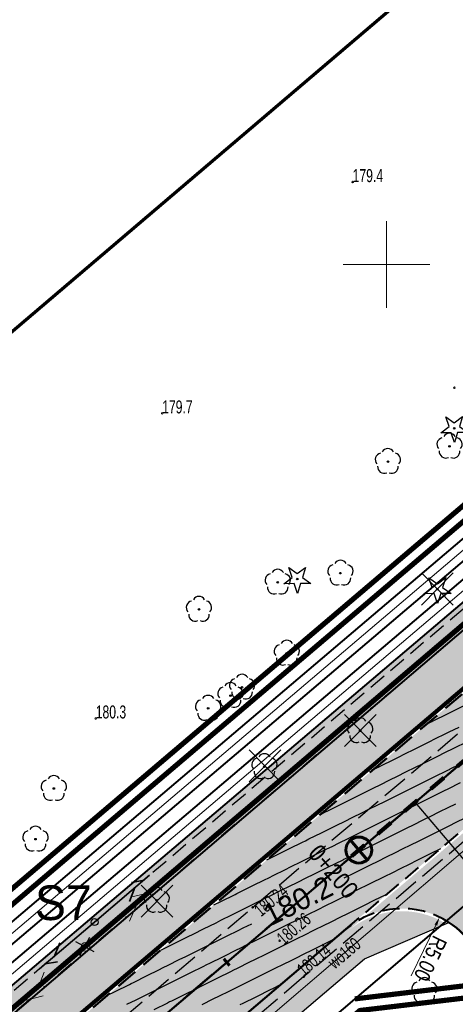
# Model space of a CAD drawing. Header units: metres. Extents: x 7429064 to 7431133, y 5709479 to 5714472.
# Tile 34 of 176: x 7429379 to 7429404, y 5709757 to 5709814. Entities that reach past the tile are written whole.
import ezdxf
from ezdxf.enums import TextEntityAlignment as Align

# ---------------------------------------------------------------- set-up
doc = ezdxf.new("R2010")
doc.units = ezdxf.units.M
for name, pattern in [('1', [0]), ('12', [3, 1, -1, 0, -1]), ('2_KTCR01', [1.5, 1, -0.5]), ('2_KTJZ01', [2, 1.5, -0.5]), ('3_KTJZ01', [2, 1.5, -0.5]), ('4_SUPW_01', [0]), ('7_1', [0]), ('7_SUPW_01', [0]), ('8_SUPT_01', [0]), ('CENTER2', [1.125, 0.75, -0.125, 0.125, -0.125]), ('DASHED', [19.05, 12.7, -6.35]), ('HIDDEN', [0.375, 0.25, -0.125])]:
    doc.linetypes.add(name, pattern=pattern)
for name, color, linetype, lineweight in [('#proj słupy', 1, 'Continuous', 30), ('#proj. światłowód', 1, '2_KTCR01', 18), ('__AMprojkantech', 20, 'DASHED', 35), ('_D_7_PAS DROGOWY-LINIA ROZGR TEREN INW', 222, 'HIDDEN', 50), ('_D_7_PAS DROGOWY_PODZIAL', 1, 'Continuous', 50), ('_D_7_TEREN NIEZBEDNY DLA OB_BUD', 252, 'HIDDEN', 50), ('_D_8_Wymiary', 7, 'Continuous', 20), ('_skarpy', 84, 'Continuous', 40), ('_wycinka_ZUDP', 1, 'Continuous', 30), ('D_1_KOCIE OCZKA', 7, 'Continuous', 50), ('D_1_LINIA_KRAWĘŻNIK_BET_20_30 WYN 0-2 CM', 5, 'HIDDEN', 40), ('D_1_LINIA_KRAWĘŻNIK_BET_20_30 WYN 12 CM - III', 7, 'Continuous', 50), ('gaPoziome', 7, 'Continuous', 30), ('GMINA_L_0', 252, '12', 35), ('KRAWĘŻNIK BETONOWY 12_25 WYN 0 CM', 250, 'DASHED', 50), ('KRZYZE_L_0', 252, '1', 18), ('KTJZ_L_0', 252, '2_KTJZ01', 30), ('OBOP_T_1', 82, 'Continuous', 30), ('RTPW_T_0_a', 252, 'Continuous', 15), ('RTPW_T_1', 252, 'Continuous', 15), ('skarpa', 82, 'ŚLADY', 20), ('SUPT_L_0_a', 252, '8_SUPT_01', 18), ('SUPW_E_T_0', 252, 'Continuous', 15), ('SUPW_L_0', 252, '4_SUPW_01', 18), ('SUSM_T_3_a', 252, 'Continuous', 18), ('zakres', 252, 'Continuous', 70)]:
    doc.layers.add(name, color=color, linetype=linetype, lineweight=lineweight)
for name, color, linetype in [('_1_Mapa', 7, 'Continuous'), ('_1_X-REFY', 7, 'Continuous'), ('C-DROGI-SYTUACJA-ETYKIETY', 7, 'Continuous'), ('C-TEREN', 7, 'Continuous'), ('C-TEREN-ETYKIETY', 7, 'Continuous'), ('D_1_LINIA_OPIS_ZJAZDY', 7, 'Continuous'), ('zzz.gaHSDomyslna', 7, 'Continuous')]:
    doc.layers.add(name, color=color, linetype=linetype)
doc.layers.add('_Brudnopis', color=22, linetype='Continuous', lineweight=50, plot=False)
doc.layers.add('D_1_LINIA_OBRZEŻE_BET_6x30cm - III', color=24, linetype='Continuous', lineweight=30, transparency=0.3)
doc.layers.add('D_2_HECZ_ZJAZDY - KOSTKA BET', color=214, linetype='Continuous', lineweight=13, transparency=0.3)
for name, color, linetype, lineweight, true_color, transparency in [('D_2_HECZ_CHODNIK_KOSTKA', 7, 'Continuous', 0, 0xf7f588, 0.35), ('D_2_HECZ_JEZDNIA KR3- NOWA KONSTRUKCJA', 7, 'Continuous', 13, 0x99e6ff, 0.3), ('D_2_HECZ_JEZDNIA KR3- NOWA KONSTRUKCJA G4', 7, 'Continuous', 13, 0xbdbdbd, 0.3)]:
    doc.layers.add(name, color=color, linetype=linetype, lineweight=lineweight, true_color=true_color, transparency=transparency)
for name, color, linetype, lineweight, true_color in [('DZIALKA_L_0', 7, '1', 40, 0x008000), ('HECZ DROGI ROWEROWE', 7, 'Continuous', 13, 0xff8a8a), ('OBOP_T_0_a', 7, 'Continuous', 30, 0x008000), ('OBOP_T_1_a', 7, 'Continuous', 30, 0x008000)]:
    doc.layers.add(name, color=color, linetype=linetype, lineweight=lineweight, true_color=true_color)
doc.styles.add('Styl Arial', font='arial.ttf', dxfattribs={"width": 0.8, "height": 0.9})
doc.styles.add('wym500', font='arial.ttf', dxfattribs={"width": 0.9, "height": 0.9})
doc.linetypes.add('ŚLADY', pattern='A,3.81,[130,ltypeshp.shx,S=6.35,R=0,X=0,Y=0],3.81', length=7.62)
doc.dimstyles.new('1_500', dxfattribs={"dimtxt": 0.9, "dimasz": 1, "dimexe": 0.18, "dimexo": 0, "dimgap": 0.2, "dimtad": 4, "dimzin": 0, "dimdsep": 46, "dimtxsty": 'Styl Arial', "dimcen": 0.25, "dimclrd": 256, "dimclre": 256, "dimclrt": 256, "dimazin": 0, "dimtfac": 1, "dimtix": 1, "dimtmove": 1, "dimatfit": 3, "dimfxl": 0.18, "dimtolj": 1, "dimtzin": 0, "dimlwd": -1, "dimlwe": -1, "dimarcsym": 0})

# ---------------------------------------------------------------- blocks, each defined once
blk = doc.blocks.new('*D26')
at = {"layer": '_D_8_Wymiary', "transparency": 16777216}
blk.add_line((7429401.433, 5709758.964), (7429402.849, 5709761.897), dxfattribs=at)
blk.add_solid([(7429402.774, 5709761.933), (7429402.924, 5709761.861), (7429403.067, 5709762.347)], dxfattribs=at)
at = {"layer": 'Defpoints', "color": 0, "transparency": 16777216}
for p in [(7429403.067, 5709762.347), (7429400.893, 5709757.845)]:
    blk.add_point(p, dxfattribs=at)
at = {"layer": '_D_8_Wymiary', "transparency": 16777216, "insert": (7429402.536, 5709759.962), "char_height": 0.9, "attachment_point": 5, "rotation": 244.2246, "style": 'Styl Arial'}
blk.add_mtext('\\A1;R5.00', dxfattribs=at)
blk = doc.blocks.new('A$C59100B2D')
at = {"layer": '_wycinka_ZUDP'}
for points in [[(0.701, -0.713), (-0.701, 0.713)], [(-0.7, -0.713), (0.701, 0.713)]]:
    blk.add_lwpolyline(points, dxfattribs=at)
blk = doc.blocks.new('3_OBOP02_01')
at = {"linetype": 'Continuous'}
blk.add_circle((0, 0), 0.045, dxfattribs=at)
for centre, start, end in [((0, 0.375), 30.1401, 149.8599), ((-0.357, 0.116), 102.1445, 221.86), ((0.357, 0.116), 318.14, 77.8555), ((-0.22, -0.303), 174.1482, 293.8542), ((0.22, -0.303), 246.1458, 5.8518)]:
    blk.add_arc(centre, 0.375, start, end, dxfattribs=at)
blk = doc.blocks.new('3_RTPW02')
at = {"linetype": 'Continuous'}
blk.add_circle((0, 0), 0.045, dxfattribs=at)
blk = doc.blocks.new('4_OBOP02_01')
at = {"linetype": 'Continuous'}
blk.add_circle((0, 0), 0.045, dxfattribs=at)
for centre, start, end in [((0, 0.375), 30.1401, 149.8599), ((-0.357, 0.116), 102.1445, 221.86), ((0.357, 0.116), 318.14, 77.8555), ((-0.22, -0.303), 174.1482, 293.8542), ((0.22, -0.303), 246.1458, 5.8518)]:
    blk.add_arc(centre, 0.375, start, end, dxfattribs=at)
blk = doc.blocks.new('4_OBOP01_01')
at = {"linetype": 'Continuous'}
for p, q in [((-0.3012, 0.09375), (-0.4937, 0.6621)), ((-0.4937, 0.6621), (-0.0039, 0.31545)), ((-0.0039, 0.31545), (0.4771, 0.67415)), ((0.4771, 0.67415), (0.2988, 0.1012)), ((-0.78225, -0.26495), (-0.3012, 0.09375)), ((0.2988, 0.1012), (0.7886, -0.24545)), ((-0.18225, -0.2575), (-0.78225, -0.26495)), ((0.01025, -0.82585), (-0.18225, -0.2575)), ((0.1886, -0.2529), (0.01025, -0.82585)), ((0.7886, -0.24545), (0.1886, -0.2529))]:
    blk.add_line(p, q, dxfattribs=at)
blk.add_circle((0, 0), 0.045, dxfattribs=at)
blk = doc.blocks.new('4_RTPW01')
at = {"linetype": 'Continuous'}
blk.add_circle((0, 0), 0.045, dxfattribs=at)
blk = doc.blocks.new('8_SUSM04_01')
at = {"linetype": 'Continuous'}
blk.add_circle((0, 0), 0.25, dxfattribs=at)
blk = doc.blocks.new('X-ref_MDCP_Szara')
at = {"layer": 'DZIALKA_L_0', "linetype": '1'}
for p, q in [((7429435.86, 5709805.65), (7429307.84, 5709696.73)), ((7429408.88, 5709766.76), (7429315.02, 5709686.81))]:
    blk.add_line(p, q, dxfattribs=at)
at = {"layer": 'GMINA_L_0', "linetype": '12'}
blk.add_line((7429307.84, 5709696.73), (7429435.86, 5709805.65), dxfattribs=at)
at = {"layer": 'KRZYZE_L_0', "linetype": '1'}
for p, q in [((7429400, 5709797.5), (7429400, 5709802.5)), ((7429397.5, 5709800), (7429402.5, 5709800))]:
    blk.add_line(p, q, dxfattribs=at)
at = {"layer": 'KTJZ_L_0', "linetype": '3_KTJZ01'}
for p, q in [((7429392.27, 5709762.91), (7429414.99, 5709782.12)), ((7429418.51, 5709778.57), (7429395.23, 5709758.92)), ((7429369.53, 5709743.52), (7429392.27, 5709762.91)), ((7429395.23, 5709758.92), (7429372.8, 5709739.82))]:
    blk.add_line(p, q, dxfattribs=at)
at = {"layer": 'SUPT_L_0_a', "linetype": '8_SUPT_01'}
for p, q in [((7429382.802, 5709760.8), (7429386.64, 5709764.004)), ((7429385.284, 5709763.523), (7429386.372, 5709763.78)), ((7429385.157, 5709762.114), (7429385.604, 5709763.139)), ((7429378.89, 5709757.328), (7429382.433, 5709760.482)), ((7429379.847, 5709758.179), (7429380.223, 5709759.184)), ((7429379.138, 5709757.548), (7429380.179, 5709757.806))]:
    blk.add_line(p, q, dxfattribs=at)
at = {"layer": 'SUPW_L_0', "linetype": '7_SUPW_01'}
blk.add_line((7429369.46, 5709736.3), (7429593.18, 5709927.23), dxfattribs=at)
at = {"layer": 'SUPW_L_0', "linetype": '7_1'}
blk.add_line((7429369.46, 5709736.3), (7429593.18, 5709927.23), dxfattribs=at)
at = {"layer": 'zakres', "linetype": 'Continuous', "lineweight": 70, "flags": 128}
blk.add_lwpolyline([(7429292.233, 5709722.862), (7429640.798, 5710019.397)], dxfattribs=at)
at = {"layer": 'OBOP_T_0_a'}
for p in [(7429403.91, 5709790.55), (7429394.85, 5709781.85), (7429402.94, 5709781.27)]:
    blk.add_blockref('4_OBOP01_01', p, dxfattribs=at)
at = {"layer": 'OBOP_T_1'}
for p in [(7429398.48, 5709773.1), (7429386.73, 5709763.32), (7429402.186, 5709758.112)]:
    blk.add_blockref('3_OBOP02_01', p, dxfattribs=at)
at = {"layer": 'OBOP_T_1_a'}
for p in [(7429403.64, 5709789.51), (7429400.08, 5709788.63), (7429397.34, 5709782.19), (7429393.72, 5709781.67), (7429389.17, 5709780.1), (7429394.24, 5709777.57), (7429391.66, 5709775.61), (7429390.99, 5709775.13), (7429389.7, 5709774.39), (7429392.95, 5709771.03), (7429380.79, 5709769.77), (7429379.73, 5709766.85)]:
    blk.add_blockref('4_OBOP02_01', p, dxfattribs=at)
at = {"layer": 'RTPW_T_0_a'}
for p in [(7429398.045, 5709804.75), (7429403.92, 5709792.89), (7429387.046, 5709791.407), (7429383.21, 5709773.81)]:
    blk.add_blockref('4_RTPW01', p, dxfattribs=at)
at = {"layer": 'RTPW_T_1'}
for p in [(7429392.27, 5709762.91), (7429393.83, 5709760.99), (7429395.23, 5709758.92)]:
    blk.add_blockref('3_RTPW02', p, dxfattribs=at)
at = {"layer": 'SUSM_T_3_a'}
blk.add_blockref('8_SUSM04_01', (7429382.61, 5709760.64), dxfattribs=at)
at = {"layer": 'RTPW_T_0_a', "width": 0.7}
for s, p in [('179.4', (7429398.045, 5709804.75)), ('179.7', (7429387.046, 5709791.407)), ('180.3', (7429383.21, 5709773.81))]:
    blk.add_text(s, height=0.75, dxfattribs=at).set_placement(p)
at = {"layer": 'RTPW_T_1', "width": 0.7}
blk.add_text('180.24', height=0.75, rotation=40.2149, dxfattribs=at).set_placement((7429392.27, 5709762.91), align=Align.TOP_LEFT)
blk.add_text('180.26', height=0.75, rotation=40.4992, dxfattribs=at).set_placement((7429393.83, 5709760.99), align=Align.MIDDLE_LEFT)
blk.add_text('180.14', height=0.75, rotation=40.1668, dxfattribs=at).set_placement((7429395.23, 5709758.92))
at = {"layer": 'SUPW_E_T_0', "width": 0.7}
blk.add_text('wo160', height=0.75, rotation=40.4785, dxfattribs=at).set_placement((7429397.555, 5709760.277), align=Align.MIDDLE)
blk = doc.blocks.new('#LEWO')
at = {"layer": '__AMprojkantech', "linetype": '1'}
for p, q in [((-0.005, 0.005), (-4.177, 0.018)), ((-3.116, -0.339), (-3.744, 0.033)), ((-2.31, 0.414), (-3.074, 0.002))]:
    blk.add_line(p, q, dxfattribs=at)
blk = doc.blocks.new('#PRAWO')
at = {"layer": '__AMprojkantech', "linetype": '1'}
for p, q in [((0.045, 1.201, 0.002), (4.216, 1.206, 0.002)), ((2.351, 0.802, 0.002), (3.113, 1.217, 0.002)), ((3.153, 1.559, 0.002), (3.783, 1.189, 0.002))]:
    blk.add_line(p, q, dxfattribs=at)
blk = doc.blocks.new('X-ref_Oświetlenie i teletechnika')
at = {"layer": '#proj słupy', "lineweight": 30}
for p, q in [((7429382.046, 5709760.946), (7429383.106, 5709760.374)), ((7429382.29, 5709760.13), (7429382.862, 5709761.19))]:
    blk.add_line(p, q, dxfattribs=at)
at = {"layer": '#proj słupy', "linetype": '1', "lineweight": 30}
blk.add_circle((7429383.144, 5709762.063), 0.2, dxfattribs=at)
at = {"layer": '#proj. światłowód', "lineweight": 30, "flags": 128}
blk.add_lwpolyline([(7429617.95, 5709967.85), (7429611.163, 5709956.371), (7429573.165, 5709923.859), (7429535.247, 5709891.397), (7429497.339, 5709858.957), (7429459.29, 5709826.673), (7429421.225, 5709794.375), (7429383.144, 5709762.063), (7429345.12, 5709729.801), (7429305.765, 5709699.935), (7429266.407, 5709683.285), (7429226.48, 5709664.88)], dxfattribs=at)
at = {"layer": '#proj słupy', "lineweight": 30}
for name, p, rotation in [('#PRAWO', (7429383.887, 5709761.119, -0.002), 40.3519145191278), ('#LEWO', (7429383.151, 5709762.063), 40.55062454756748)]:
    blk.add_blockref(name, p, dxfattribs=dict(at, rotation=rotation))
at = {"layer": '#proj słupy', "color": 0, "linetype": 'Continuous', "lineweight": 40, "insert": (7429379.704, 5709764.182), "char_height": 2, "attachment_point": 1}
blk.add_mtext_dynamic_manual_height_columns('S7', width=2.28781, gutter_width=1, heights=[0], dxfattribs=at)
blk = doc.blocks.new('gaHSPos')
at = {"color": 0, "linetype": 'Continuous', "lineweight": 0}
blk.add_point((0, 0), dxfattribs=at)
blk = doc.blocks.new('*U219')
at = {"layer": 'zzz.gaHSDomyslna', "color": 140}
for points in [[(6.1, 5.176, 0.24, 0.24, 0), (6.863, 5.823, 0.24, 0.24, 0)], [(4.575, 3.882, 0.24, 0.24, 0), (5.338, 4.529, 0.24, 0.24, 0)], [(3.05, 2.588, 0.24, 0.24, 0), (3.813, 3.235, 0.24, 0.24, 0)], [(1.525, 1.294, 0.24, 0.24, 0), (2.288, 1.941, 0.24, 0.24, 0)], [(0, 0, 0.24, 0.24, 0), (0.763, 0.647, 0.24, 0.24, 0)]]:
    blk.add_lwpolyline(points, format="xyseb", dxfattribs=at)
at = {"color": 140}
for p in [(7.37, 6.253), (0, 0)]:
    blk.add_blockref('gaHSPos', p, dxfattribs=at)
blk = doc.blocks.new('*U221')
at = {"layer": 'zzz.gaHSDomyslna', "color": 140}
for points in [[(64.235, 54.122, 0.12, 0.12, 0), (65.76, 55.416, 0.12, 0.12, 0)], [(59.66, 50.24, 0.12, 0.12, 0), (61.185, 51.534, 0.12, 0.12, 0)]]:
    blk.add_lwpolyline(points, format="xyseb", dxfattribs=at)
at = {"color": 140}
blk.add_blockref('gaHSPos', (69.203, 58.337), dxfattribs=at)
blk = doc.blocks.new('*U212')
at = {"layer": 'zzz.gaHSDomyslna', "color": 140}
blk.add_lwpolyline([(0, 0, 0.24, 0.24, 0.067069), (48.758, 31.23, 0.24, 0.24, 0), (144.584, 112.538, 0.24, 0.24, 0)], format="xyseb", dxfattribs=at)
blk = doc.blocks.new('spearator')
at = {"layer": 'D_1_KOCIE OCZKA'}
h = blk.add_hatch(color=12, dxfattribs=at)
h.dxf.hatch_style = 1
edge = h.paths.add_edge_path()
edge.add_line((7429810.877, 5710121.625), (7429811.641, 5710122.271))
edge.add_arc((7429811.592, 5710122.328), 0.075, 310.2315, 490.2315)
edge.add_line((7429811.544, 5710122.386), (7429810.781, 5710121.74))
edge.add_arc((7429810.829, 5710121.683), 0.075, 130.2315, 310.2315)
at = {"layer": 'D_1_KOCIE OCZKA', "lineweight": 18, "flags": 128}
blk.add_lwpolyline([(7429810.877, 5710121.625), (7429811.641, 5710122.271, 1), (7429811.544, 5710122.386), (7429810.781, 5710121.74, 1)], format="xyb", close=True, dxfattribs=at)
blk = doc.blocks.new('X-ref_SOR')
at = {"layer": 'D_1_KOCIE OCZKA', "rotation": 0.06988272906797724}
for p in [(6561.699, -9405.594), (6558.191, -9408.569), (6554.682, -9411.545), (6551.173, -9414.518), (6547.665, -9417.494), (6544.159, -9420.472)]:
    blk.add_blockref('spearator', p, dxfattribs=at)
at = {"layer": 'gaPoziome'}
for name, p in [('*U212', (7429286.754, 5709685.827)), ('*U219', (7429397.978, 5709765.864)), ('*U221', (7429328.775, 5709707.526))]:
    blk.add_blockref(name, p, dxfattribs=at)
blk = doc.blocks.new('*U295')
at = {"layer": 'C-TEREN-ETYKIETY', "color": 7, "linetype": 'Continuous', "lineweight": -3, "insert": (7429394.886, 5709763.294, 180.2), "char_height": 1.25, "attachment_point": 5, "rotation": 26.3531}
blk.add_mtext('180.2', dxfattribs=at)
blk = doc.blocks.new('x-ref_warstwice')
at = {"layer": 'C-TEREN', "color": 46, "linetype": 'Continuous', "lineweight": 30}
for p, q in [((7429403.627, 5709773.039, 180.1), (7429404.186, 5709773.316, 180.1)), ((7429402.34, 5709772.401, 180.1), (7429402.954, 5709772.706, 180.1)), ((7429402.954, 5709772.706, 180.1), (7429403.263, 5709772.858, 180.1)), ((7429403.263, 5709772.858, 180.1), (7429403.627, 5709773.039, 180.1)), ((7429401.614, 5709772.041, 180.1), (7429402.34, 5709772.401, 180.1)), ((7429400.493, 5709771.486, 180.1), (7429401.249, 5709771.861, 180.1)), ((7429401.249, 5709771.861, 180.1), (7429401.416, 5709771.944, 180.1)), ((7429401.416, 5709771.944, 180.1), (7429401.614, 5709772.041, 180.1)), ((7429399.231, 5709770.861, 180.1), (7429399.569, 5709771.029, 180.1)), ((7429399.569, 5709771.029, 180.1), (7429399.6, 5709771.044, 180.1)), ((7429399.6, 5709771.044, 180.1), (7429400.493, 5709771.486, 180.1)), ((7429391.978, 5709761.853, 180.2), (7429392.215, 5709761.97, 180.2)), ((7429390.801, 5709761.27, 180.2), (7429391.425, 5709761.579, 180.2)), ((7429391.425, 5709761.579, 180.2), (7429391.724, 5709761.727, 180.2)), ((7429391.724, 5709761.727, 180.2), (7429391.978, 5709761.853, 180.2)), ((7429389.42, 5709760.586, 180.2), (7429389.877, 5709760.812, 180.2)), ((7429389.877, 5709760.812, 180.2), (7429390.418, 5709761.08, 180.2)), ((7429390.418, 5709761.08, 180.2), (7429390.801, 5709761.27, 180.2)), ((7429388.404, 5709760.083, 180.2), (7429388.954, 5709760.355, 180.2)), ((7429388.954, 5709760.355, 180.2), (7429389.42, 5709760.586, 180.2)), ((7429387.398, 5709759.584, 180.2), (7429388.031, 5709759.898, 180.2)), ((7429388.031, 5709759.898, 180.2), (7429388.404, 5709760.083, 180.2)), ((7429386.184, 5709758.983, 180.2), (7429386.862, 5709759.318, 180.2)), ((7429386.862, 5709759.318, 180.2), (7429387.107, 5709759.44, 180.2)), ((7429387.107, 5709759.44, 180.2), (7429387.398, 5709759.584, 180.2)), ((7429385.156, 5709758.474, 180.2), (7429385.261, 5709758.525, 180.2)), ((7429385.261, 5709758.525, 180.2), (7429385.384, 5709758.586, 180.2)), ((7429385.384, 5709758.586, 180.2), (7429386.184, 5709758.983, 180.2)), ((7429383.896, 5709757.849, 180.2), (7429384.337, 5709758.068, 180.2)), ((7429384.337, 5709758.068, 180.2), (7429385.156, 5709758.474, 180.2))]:
    blk.add_line(p, q, dxfattribs=at)
at = {"layer": 'C-TEREN', "color": 42, "linetype": 'HIDDEN', "lineweight": 25, "ltscale": 10}
for points, elevation in [([(7429404.463, 5709774.536), (7429403.651, 5709774.134), (7429403.539, 5709774.078), (7429402.645, 5709773.635), (7429402.616, 5709773.621), (7429402.592, 5709773.609), (7429402.298, 5709773.464)], 180.08), ([(7429404.61, 5709772.443), (7429403.91, 5709772.096), (7429403.317, 5709771.802), (7429402.987, 5709771.638), (7429402.596, 5709771.445), (7429402.063, 5709771.181), (7429401.612, 5709770.957), (7429401.14, 5709770.724), (7429400.583, 5709770.448), (7429400.216, 5709770.266), (7429399.576, 5709769.949), (7429399.293, 5709769.809), (7429399.054, 5709769.69), (7429398.37, 5709769.351), (7429397.562, 5709768.951), (7429397.446, 5709768.894), (7429396.555, 5709768.453), (7429396.523, 5709768.437), (7429396.496, 5709768.423), (7429396.164, 5709768.259)], 180.12), ([(7429393.097, 5709765.656), (7429393.477, 5709765.844), (7429393.511, 5709765.861), (7429394.4, 5709766.302), (7429395.153, 5709766.675), (7429395.323, 5709766.759), (7429395.524, 5709766.859), (7429396.247, 5709767.217), (7429396.858, 5709767.52), (7429397.17, 5709767.674), (7429397.538, 5709767.856), (7429398.093, 5709768.131), (7429398.545, 5709768.355), (7429399.017, 5709768.589), (7429399.416, 5709768.787), (7429399.94, 5709769.046), (7429400.558, 5709769.353), (7429400.863, 5709769.504), (7429401.565, 5709769.851), (7429401.787, 5709769.961), (7429401.974, 5709770.054), (7429402.71, 5709770.419), (7429403.579, 5709770.849), (7429403.633, 5709770.876), (7429403.68, 5709770.899), (7429404.239, 5709771.176)], 180.14), ([(7429390.03, 5709763.054), (7429390.43, 5709763.252), (7429391.252, 5709763.659), (7429391.354, 5709763.71), (7429391.473, 5709763.769), (7429392.277, 5709764.167), (7429392.958, 5709764.504), (7429393.2, 5709764.624), (7429393.487, 5709764.766), (7429394.124, 5709765.082), (7429394.493, 5709765.265), (7429395.047, 5709765.539), (7429395.516, 5709765.772), (7429395.97, 5709765.997), (7429396.507, 5709766.263), (7429396.894, 5709766.454), (7429397.221, 5709766.616), (7429397.817, 5709766.912), (7429398.521, 5709767.26), (7429398.74, 5709767.369), (7429399.527, 5709767.759), (7429399.664, 5709767.826), (7429399.779, 5709767.884), (7429400.587, 5709768.284), (7429401.172, 5709768.574), (7429401.51, 5709768.741), (7429401.541, 5709768.756), (7429402.434, 5709769.199), (7429403.19, 5709769.573), (7429403.357, 5709769.656), (7429403.555, 5709769.754), (7429404.28, 5709770.113)], 180.16), ([(7429386.963, 5709760.452), (7429387.384, 5709760.66), (7429387.422, 5709760.679), (7429388.307, 5709761.117), (7429389.057, 5709761.489), (7429389.23, 5709761.575), (7429389.435, 5709761.676), (7429390.154, 5709762.032), (7429390.442, 5709762.175), (7429391.077, 5709762.49), (7429391.615, 5709762.756), (7429392.001, 5709762.947), (7429392.456, 5709763.173), (7429392.924, 5709763.405), (7429393.32, 5709763.601), (7429393.847, 5709763.862), (7429394.469, 5709764.17), (7429394.771, 5709764.319), (7429395.476, 5709764.669), (7429395.694, 5709764.777), (7429395.878, 5709764.868), (7429396.617, 5709765.234), (7429397.49, 5709765.666), (7429397.541, 5709765.692), (7429397.584, 5709765.713), (7429398.105, 5709765.971), (7429398.437, 5709766.135), (7429398.464, 5709766.149), (7429398.496, 5709766.165), (7429399.387, 5709766.606), (7429399.503, 5709766.664), (7429400.311, 5709767.064), (7429400.995, 5709767.403), (7429401.234, 5709767.521), (7429401.517, 5709767.661), (7429402.157, 5709767.979), (7429402.524, 5709768.16), (7429403.081, 5709768.436), (7429403.553, 5709768.67), (7429404.004, 5709768.894)], 180.18), ([(7429403.113, 5709766.286), (7429402.528, 5709765.996), (7429401.72, 5709765.596), (7429401.605, 5709765.539), (7429401.468, 5709765.471), (7429400.681, 5709765.081), (7429400.462, 5709764.973), (7429399.758, 5709764.624), (7429399.162, 5709764.329), (7429398.835, 5709764.167), (7429398.448, 5709763.975), (7429397.911, 5709763.709), (7429397.457, 5709763.484), (7429396.988, 5709763.252), (7429396.434, 5709762.978), (7429396.065, 5709762.794), (7429395.428, 5709762.479), (7429395.141, 5709762.337), (7429394.899, 5709762.217), (7429394.218, 5709761.88), (7429393.414, 5709761.481), (7429393.294, 5709761.422), (7429393.193, 5709761.372), (7429392.371, 5709760.965), (7429391.971, 5709760.767), (7429391.448, 5709760.507), (7429391.4, 5709760.484), (7429390.524, 5709760.05), (7429389.782, 5709759.682), (7429389.601, 5709759.592), (7429389.387, 5709759.486), (7429388.678, 5709759.135), (7429388.38, 5709758.988), (7429387.754, 5709758.678), (7429387.224, 5709758.415), (7429386.831, 5709758.22), (7429386.367, 5709757.99), (7429385.908, 5709757.763), (7429385.519, 5709757.57), (7429384.984, 5709757.305)], 180.22), ([(7429400.046, 5709763.684), (7429399.525, 5709763.426), (7429399.482, 5709763.404), (7429399.431, 5709763.379), (7429398.558, 5709762.947), (7429397.819, 5709762.581), (7429397.635, 5709762.489), (7429397.417, 5709762.381), (7429396.712, 5709762.032), (7429396.41, 5709761.883), (7429395.788, 5709761.574), (7429395.261, 5709761.313), (7429394.865, 5709761.117), (7429394.397, 5709760.885), (7429393.941, 5709760.66), (7429393.556, 5709760.469), (7429393.018, 5709760.202), (7429392.383, 5709759.888), (7429392.095, 5709759.745), (7429391.376, 5709759.389), (7429391.171, 5709759.287), (7429390.998, 5709759.201), (7429390.248, 5709758.83), (7429389.363, 5709758.391), (7429389.325, 5709758.373), (7429388.904, 5709758.164), (7429388.401, 5709757.915), (7429387.587, 5709757.512), (7429387.478, 5709757.458), (7429387.349, 5709757.394), (7429386.555, 5709757)], 180.24), ([(7429396.979, 5709761.081), (7429396.435, 5709760.812), (7429395.624, 5709760.41), (7429395.512, 5709760.355), (7429395.379, 5709760.289), (7429394.588, 5709759.897), (7429393.919, 5709759.565), (7429393.665, 5709759.44), (7429393.366, 5709759.291), (7429392.742, 5709758.982), (7429392.359, 5709758.793), (7429391.818, 5709758.525), (7429391.361, 5709758.298), (7429390.895, 5709758.067), (7429390.345, 5709757.795), (7429389.972, 5709757.61), (7429389.338, 5709757.296)], 180.26), ([(7429391.542, 5709757.305), (7429391.723, 5709757.395), (7429392.465, 5709757.762), (7429393.341, 5709758.196), (7429393.389, 5709758.22), (7429393.912, 5709758.479)], 180.28)]:
    blk.add_lwpolyline(points, dxfattribs=dict(at, elevation=elevation))
at = {"layer": 'C-TEREN', "color": 46, "linetype": 'Continuous', "lineweight": 30, "elevation": 180.2}
blk.add_lwpolyline([(7429397.558, 5709764.617), (7429398.188, 5709764.929), (7429398.799, 5709765.232), (7429399.111, 5709765.387), (7429399.479, 5709765.569), (7429400.034, 5709765.844), (7429400.486, 5709766.068), (7429400.958, 5709766.301), (7429401.357, 5709766.499), (7429401.881, 5709766.759), (7429402.499, 5709767.065), (7429402.804, 5709767.216), (7429403.506, 5709767.564), (7429403.728, 5709767.674), (7429403.915, 5709767.767), (7429404.651, 5709768.131), (7429405.52, 5709768.561), (7429405.574, 5709768.588), (7429405.621, 5709768.611), (7429406.18, 5709768.889)], dxfattribs=at)
at = {"layer": 'C-TEREN-ETYKIETY', "color": 7, "linetype": 'Continuous', "lineweight": -3}
blk.add_blockref('*U295', (0, 0), dxfattribs=at)
blk = doc.blocks.new('kilometraz')
at = {"linetype": 'ByBlock', "lineweight": -2}
blk.add_hatch(color=0, dxfattribs=at).paths.add_polyline_path([(0, -0.5, 0.414214), (0.5, 0, 0.414214), (0, 0.5)])
at = {"color": 0, "linetype": 'ByBlock', "lineweight": -2}
blk.add_line((0, 0.5), (0, -0.5), dxfattribs=at)
blk.add_circle((0, 0), 0.5, dxfattribs=at)
blk = doc.blocks.new('AeccTickLine')
at = {"color": 0, "linetype": 'ByBlock', "lineweight": -2}
blk.add_line((0, 1), (0, -1), dxfattribs=at)
blk = doc.blocks.new('OŚ_Dąbrowskiego_1')
at = {"layer": '_D_8_Wymiary', "color": 1, "linetype": 'CENTER2', "lineweight": 35, "flags": 128}
blk.add_lwpolyline([(7429230.998, 5709660.664), (7429273.145, 5709676.622, 0.085629), (7429337.582, 5709714.618), (7429502.301, 5709854.381), (7429714.669, 5710036.139), (7429868.111, 5710165.952)], format="xyb", dxfattribs=at)
at = {"layer": 'C-DROGI-SYTUACJA-ETYKIETY', "color": 7, "linetype": 'Continuous', "lineweight": 60, "rotation": 40.31442587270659}
for name, p, xscale, yscale, zscale in [('kilometraz', (7429398.401, 5709766.223), 1.5, 1.5, 1.5), ('AeccTickLine', (7429390.776, 5709759.753), 0.25, 0.25, 0.25)]:
    blk.add_blockref(name, p, dxfattribs=dict(at, xscale=xscale, yscale=yscale, zscale=zscale))
at = {"layer": 'C-DROGI-SYTUACJA-ETYKIETY', "color": 7, "linetype": 'Continuous', "lineweight": -3, "insert": (7429396.543, 5709764.646), "char_height": 1, "attachment_point": 8, "rotation": 310.3144, "style": 'wym500'}
blk.add_mtext('0+200', dxfattribs=at)

msp = doc.modelspace()

# ---------------------------------------------------------------- hatches: boundary and pattern name
at = {"layer": 'D_2_HECZ_CHODNIK_KOSTKA', "transparency": 33554585}
h = msp.add_hatch(color=256, dxfattribs=at)
h.dxf.hatch_style = 1
edge = h.paths.add_edge_path()
edge.add_line((7429397.755, 5709761.543), (7429398.682, 5709762.329))
edge.add_arc((7429400.893, 5709757.845), 5, 116.2446, 130.3144)
edge.add_line((7429397.658, 5709761.657), (7429354.505, 5709725.042))
edge.add_line((7429354.505, 5709725.042), (7429339.523, 5709712.33))
edge.add_arc((7429194.822, 5709882.942), 223.711, 294.66533, 310.3021, ccw=False)
edge.add_arc((7429290.685, 5709674.19), 6, 114.6653, 169.481)
edge.add_line((7429284.786, 5709675.285), (7429285.343, 5709675.497))
edge.add_arc((7429290.685, 5709674.19), 5.5, 114.6653, 166.2461, ccw=False)
edge.add_line((7429288.39, 5709679.188), (7429288.635, 5709678.64))
edge.add_arc((7429290.685, 5709674.19), 4.9, 114.7369, 161.2456)
edge.add_line((7429286.045, 5709675.765), (7429287.318, 5709676.25))
edge.add_line((7429287.318, 5709676.25), (7429289.254, 5709677.949))
edge.add_arc((7429195.246, 5709882.369), 225, 294.69669, 310.31443)
edge.add_line((7429340.817, 5709710.805), (7429355.799, 5709723.517))
edge.add_line((7429355.799, 5709723.517), (7429398.725, 5709759.94))
edge.add_line((7429398.725, 5709759.94), (7429403.432, 5709761.977))
edge.add_arc((7429400.893, 5709757.845), 4.85, 58.4217, 130.3144)
at = {"layer": 'D_2_HECZ_JEZDNIA KR3- NOWA KONSTRUKCJA'}
h = msp.add_hatch(color=256, dxfattribs=at)
h.dxf.hatch_style = 1
edge = h.paths.add_edge_path()
edge.add_arc((7429610.557, 5709990.469), 30, 310.559, 314.2935)
edge.add_arc((7429610.557, 5709990.469), 30, 314.2935, 325.3941)
edge.add_line((7429635.249, 5709973.431), (7429635.899, 5709972.672))
edge.add_line((7429635.899, 5709972.672), (7429667.702, 5709999.89))
edge.add_line((7429667.702, 5709999.89), (7429675.246, 5710006.347))
edge.add_line((7429675.246, 5710006.347), (7429712.724, 5710038.423))
edge.add_line((7429712.724, 5710038.423), (7429823.828, 5710132.378))
edge.add_line((7429823.828, 5710132.378), (7429834.316, 5710141.377))
edge.add_line((7429834.316, 5710141.377), (7429846.156, 5710151.524))
edge.add_line((7429846.156, 5710151.524), (7429850.099, 5710146.734))
edge.add_line((7429850.099, 5710146.734), (7429838.187, 5710136.85))
edge.add_line((7429838.187, 5710136.85), (7429827.698, 5710127.833))
edge.add_line((7429827.698, 5710127.833), (7429716.613, 5710033.854))
edge.add_line((7429716.613, 5710033.854), (7429633.474, 5709962.699))
edge.add_arc((7429636.726, 5709958.9), 5, 130.559, 193.2571)
edge.add_line((7429631.859, 5709957.753), (7429636.051, 5709939.958))
edge.add_line((7429636.051, 5709939.958), (7429630.653, 5709938.888))
edge.add_line((7429630.653, 5709938.888), (7429629.491, 5709943.821))
edge.add_arc((7429623.651, 5709942.445), 6, 13.2571, 130.559)
edge.add_line((7429619.749, 5709947.003), (7429619.729, 5709946.986))
edge.add_line((7429619.729, 5709946.986), (7429617.779, 5709949.265))
edge.add_line((7429617.779, 5709949.265), (7429606.383, 5709939.512))
edge.add_line((7429606.383, 5709939.512), (7429594.274, 5709929.149))
edge.add_line((7429594.274, 5709929.149), (7429594.825, 5709928.314))
edge.add_line((7429594.825, 5709928.314), (7429589.708, 5709924.935))
edge.add_arc((7429606.237, 5709899.9), 30, 123.434, 130.559)
edge.add_line((7429586.73, 5709922.692), (7429529.23, 5709873.48))
edge.add_line((7429529.23, 5709873.48), (7429502.179, 5709850.343))
edge.add_line((7429502.179, 5709850.343), (7429339.523, 5709712.33))
edge.add_arc((7429194.822, 5709882.942), 223.711, 294.66533, 310.3021, ccw=False)
edge.add_arc((7429190.304, 5709894.737), 236.317, 290.79615, 294.46753, ccw=False)
edge.add_line((7429274.207, 5709673.816), (7429245.41, 5709663.13))
edge.add_line((7429245.41, 5709663.13), (7429242.106, 5709661.907))
edge.add_line((7429242.106, 5709661.907), (7429240.354, 5709666.717))
edge.add_line((7429240.354, 5709666.717), (7429244.254, 5709668.201))
edge.add_line((7429244.254, 5709668.201), (7429272.082, 5709679.428))
edge.add_arc((7429195.246, 5709882.369), 217, 290.73736, 310.31443)
edge.add_line((7429335.641, 5709716.905), (7429500.355, 5709856.664))
edge.add_line((7429500.355, 5709856.664), (7429629.269, 5709966.997))
edge.add_line((7429629.269, 5709966.997), (7429630.064, 5709967.677))
at = {"layer": 'D_2_HECZ_JEZDNIA KR3- NOWA KONSTRUKCJA G4'}
h = msp.add_hatch(color=256, dxfattribs=at)
h.dxf.hatch_style = 1
edge = h.paths.add_edge_path()
edge.add_line((7429364.863, 5709745.792), (7429431.778, 5709802.569))
edge.add_line((7429431.778, 5709802.569), (7429431.696, 5709803.653))
edge.add_line((7429431.696, 5709803.653), (7429333.053, 5709719.955))
edge.add_arc((7429195.246, 5709882.369), 213, 294.72333, 310.31443, ccw=False)
edge.add_line((7429284.33, 5709688.893), (7429284.698, 5709688.094))
edge.add_arc((7429195.216, 5709882.43), 213.948, 294.72369, 310.31054)
edge.add_line((7429333.625, 5709719.284), (7429364.863, 5709745.792))
at = {"layer": 'D_2_HECZ_ZJAZDY - KOSTKA BET', "transparency": 33554508}
h = msp.add_hatch(color=256, dxfattribs=at)
h.dxf.hatch_style = 1
edge = h.paths.add_edge_path()
edge.add_line((7429408.723, 5709770.849), (7429398.682, 5709762.329))
edge.add_arc((7429400.893, 5709757.845), 5, 8.1096, 116.2446, ccw=False)
edge.add_line((7429405.843, 5709758.55), (7429408.979, 5709759.222))
edge.add_line((7429408.979, 5709759.222), (7429407.838, 5709767.232))
edge.add_arc((7429412.788, 5709767.938), 5, 144.3843, 188.1096, ccw=False)
at = {"layer": 'HECZ DROGI ROWEROWE'}
h = msp.add_hatch(color=256, dxfattribs=at)
h.dxf.hatch_style = 1
edge = h.paths.add_edge_path()
edge.add_arc((7429796.82, 5710136.433), 20.404, 308.0322, 334.2528)
edge.add_arc((7429835.93, 5710116.897), 23.318, 143.7897, 152.7624, ccw=False)
edge.add_arc((7429839.325, 5710112.767), 28.527, 132.1511, 141.1238, ccw=False)
edge.add_line((7429820.181, 5710133.917), (7429834.124, 5710145.713))
edge.add_arc((7429837.354, 5710141.896), 5, 102.0154, 130.2315, ccw=False)
edge.add_line((7429836.313, 5710146.786), (7429842.063, 5710148.01))
edge.add_line((7429842.063, 5710148.01), (7429845.234, 5710150.73))
edge.add_line((7429845.234, 5710150.73), (7429843.045, 5710150.264))
edge.add_arc((7429842.629, 5710152.22), 2, 169.0596, 282.0154, ccw=False)
edge.add_line((7429840.665, 5710152.6), (7429846.908, 5710184.895))
edge.add_arc((7429848.38, 5710184.61), 1.5, 109.3988, 169.0596, ccw=False)
edge.add_line((7429847.882, 5710186.025), (7429848.854, 5710186.367))
edge.add_line((7429848.854, 5710186.367), (7429847.265, 5710191.424))
edge.add_line((7429847.265, 5710191.424), (7429846.903, 5710192.479))
edge.add_line((7429846.903, 5710192.479), (7429845.675, 5710198.449))
edge.add_arc((7429825.958, 5710195.082), 20.002, -10.9391, 9.6882, ccw=False)
edge.add_line((7429845.597, 5710191.287), (7429839.403, 5710159.242))
edge.add_arc((7429819.766, 5710163.038), 20, 310.2315, 349.0596, ccw=False)
edge.add_line((7429832.684, 5710147.769), (7429817.64, 5710135.042))
edge.add_arc((7429832.495, 5710117.483), 23, 130.2315, 151.7604)
edge.add_arc((7429794.613, 5710137.829), 20, 310.2315, 331.7604, ccw=False)
edge.add_line((7429807.531, 5710122.56), (7429710.78, 5710040.708))
edge.add_line((7429710.78, 5710040.708), (7429674.341, 5710009.522))
edge.add_arc((7429663.288, 5710022.437), 17, 303.434, 310.559, ccw=False)
edge.add_line((7429672.654, 5710008.25), (7429665.175, 5710003.312))
edge.add_arc((7429654.155, 5710020.002), 20, 287.2523, 303.434, ccw=False)
edge.add_line((7429660.087, 5710000.902), (7429655.396, 5709999.445))
edge.add_arc((7429662.069, 5709977.958), 22.5, 107.2523, 130.559)
edge.add_line((7429647.439, 5709995.052), (7429638.424, 5709987.337))
edge.add_arc((7429653.054, 5709970.242), 22.5, 130.559, 144.5953)
edge.add_line((7429634.715, 5709983.278), (7429621.962, 5709965.306))
edge.add_arc((7429606.364, 5709977.009), 19.5, 310.559, 323.1201, ccw=False)
edge.add_line((7429619.043, 5709962.194), (7429498.409, 5709858.948))
edge.add_line((7429498.409, 5709858.948), (7429409.747, 5709783.718))
edge.add_line((7429409.747, 5709783.718), (7429333.7, 5709719.193))
edge.add_arc((7429195.246, 5709882.369), 214, 294.99294, 310.31443, ccw=False)
edge.add_line((7429285.662, 5709688.408), (7429286.787, 5709685.755))
edge.add_arc((7429195.216, 5709882.43), 216.948, 294.96649, 310.31053)
edge.add_line((7429335.566, 5709716.997), (7429500.277, 5709856.756))
edge.add_line((7429500.277, 5709856.756), (7429621.38, 5709960.403))
edge.add_line((7429621.38, 5709960.403), (7429627.625, 5709965.748))
edge.add_line((7429627.625, 5709965.748), (7429629.904, 5709967.698))
edge.add_line((7429629.904, 5709967.698), (7429629.179, 5709968.529))
edge.add_arc((7429630.687, 5709969.843), 2, 144.5953, 221.0823, ccw=False)
edge.add_line((7429629.056, 5709971.002), (7429636.752, 5709981.829))
edge.add_arc((7429653.054, 5709970.242), 20, 130.559, 144.5953, ccw=False)
edge.add_line((7429640.049, 5709985.437), (7429649.631, 5709993.62))
edge.add_arc((7429662.069, 5709977.958), 20, 107.2523, 128.4533, ccw=False)
edge.add_line((7429656.137, 5709997.058), (7429665.185, 5709999.868))
edge.add_line((7429665.185, 5709999.868), (7429673.721, 5710005.504))
edge.add_arc((7429657.258, 5710030.439), 29.88, 303.434, 310.559)
edge.add_line((7429676.687, 5710007.738), (7429712.64, 5710038.509))
edge.add_line((7429712.64, 5710038.509), (7429809.391, 5710120.361))
edge.add_line((7429809.391, 5710120.361), (7429809.391, 5710120.361))

# ---------------------------------------------------------------- linework, layer by layer
at = {"layer": '_Brudnopis', "flags": 128}
msp.add_lwpolyline([(7429230.998, 5709660.664), (7429273.145, 5709676.622, 0.085605), (7429337.585, 5709714.618), (7429368.823, 5709741.125), (7429502.301, 5709854.381), (7429714.669, 5710036.139), (7429868.111, 5710165.952)], format="xyb", dxfattribs=at)
at = {"layer": '_D_7_PAS DROGOWY-LINIA ROZGR TEREN INW', "ltscale": 10, "const_width": 0.3, "flags": 128}
msp.add_lwpolyline([(7429287.498, 5709689.141), (7429307.71, 5709696.948), (7429435.698, 5709805.84), (7429660.078, 5709996.74), (7429836.288, 5710146.69)], dxfattribs=at)
at = {"layer": '_D_7_PAS DROGOWY_PODZIAL', "ltscale": 0.2, "const_width": 0.3, "flags": 128}
msp.add_lwpolyline([(7429838.788, 5710158.699), (7429835.061, 5710151.867), (7429707.929, 5710044.059), (7429670.336, 5710012.083), (7429661.685, 5710006.163), (7429648.718, 5710002.136), (7429632.935, 5709988.628), (7429615.789, 5709965.397), (7429495.458, 5709862.411), (7429330.756, 5709722.662), (7429319.402, 5709713.684), (7429307.842, 5709705.758), (7429296.806, 5709699.189), (7429282.846, 5709692.117), (7429269.349, 5709686.304), (7429250.2, 5709678.58), (7429239.824, 5709670.46)], dxfattribs=at)
at = {"layer": '_D_7_PAS DROGOWY_PODZIAL', "ltscale": 0.2, "const_width": 0.3, "elevation": 0, "flags": 128}
msp.add_lwpolyline([(7429615.633, 5709934.224), (7429410.418, 5709759.095), (7429398.167, 5709757.635)], dxfattribs=at)
at = {"layer": '_D_7_TEREN NIEZBEDNY DLA OB_BUD', "ltscale": 10, "const_width": 0.3, "flags": 128}
msp.add_lwpolyline([(7429838.642, 5710133.498), (7429838.163, 5710130.983), (7429669.785, 5709988.07), (7429674.221, 5709982.833), (7429665.132, 5709974.906), (7429667.705, 5709971.871), (7429662.832, 5709967.707), (7429665.637, 5709964.494), (7429637.109, 5709939.516), (7429616.438, 5709933.991), (7429410.711, 5709758.425), (7429398.46, 5709756.965), (7429363.725, 5709727.377), (7429364.497, 5709726.485), (7429330.157, 5709696.304), (7429317.553, 5709687.475), (7429303.139, 5709679.24), (7429296.402, 5709677.454), (7429295.854, 5709678.755), (7429285.213, 5709675.171), (7429285.468, 5709665.629), (7429278.469, 5709665.47), (7429278.347, 5709670.061), (7429254.481, 5709660.887), (7429229.937, 5709651.368), (7429224.487, 5709665.833), (7429244.657, 5709675.131), (7429249.847, 5709679.192), (7429269.079, 5709686.95), (7429282.549, 5709692.752), (7429296.468, 5709699.803), (7429307.464, 5709706.348), (7429318.986, 5709714.248), (7429330.313, 5709723.204), (7429495.004, 5709862.943), (7429615.273, 5709965.877), (7429632.42, 5709989.108), (7429648.373, 5710002.762), (7429661.377, 5710006.8), (7429669.911, 5710012.64), (7429707.476, 5710044.593), (7429834.508, 5710152.316), (7429838.121, 5710158.939), (7429844.755, 5710193.28), (7429843.741, 5710206.48), (7429852.314, 5710203.598), (7429849.368, 5710188.375), (7429850.227, 5710185.684), (7429848.746, 5710185.163), (7429846.827, 5710175.247), (7429842.58, 5710153.283), (7429856.534, 5710164.104), (7429864.199, 5710154.59)], close=True, dxfattribs=at)
at = {"layer": '_skarpy', "flags": 128}
for points in [[(7429331.242, 5709722.09), (7429430.493, 5709806.304)], [(7429331.888, 5709721.328), (7429430.586, 5709805.072)], [(7429332.406, 5709720.718), (7429430.771, 5709804.18)], [(7429333.053, 5709719.955), (7429430.754, 5709802.854)]]:
    msp.add_lwpolyline(points, dxfattribs=at)
at = {"layer": 'D_1_LINIA_KRAWĘŻNIK_BET_20_30 WYN 0-2 CM', "ltscale": 4, "flags": 128}
msp.add_lwpolyline([(7429397.658, 5709761.657), (7429409.553, 5709771.75)], dxfattribs=at)
at = {"layer": 'D_1_LINIA_KRAWĘŻNIK_BET_20_30 WYN 0-2 CM', "ltscale": 4}
msp.add_arc((7429400.893, 5709757.845), 5, 57.2257, 130.3144, dxfattribs=at)
at = {"layer": 'D_1_LINIA_KRAWĘŻNIK_BET_20_30 WYN 12 CM - III'}
msp.add_line((7429354.505, 5709725.042), (7429397.658, 5709761.657), dxfattribs=at)
msp.add_arc((7429400.893, 5709757.845), 5, 8.1096, 57.2257, dxfattribs=at)
at = {"layer": 'D_1_LINIA_OBRZEŻE_BET_6x30cm - III', "flags": 128}
msp.add_lwpolyline([(7429289.254, 5709677.949, 0.068251), (7429340.817, 5709710.805), (7429355.799, 5709723.517), (7429398.725, 5709759.94), (7429403.599, 5709762.049)], format="xyb", dxfattribs=at)
at = {"layer": 'D_1_LINIA_OPIS_ZJAZDY', "color": 7, "linetype": 'Continuous', "lineweight": -3}
msp.add_lwpolyline([(7429408.722, 5709749.505), (7429407.054, 5709761.439, 0.142142), (7429405.915, 5709763.982), (7429401.664, 5709768.991)], format="xyb", dxfattribs=at)
at = {"layer": 'KRAWĘŻNIK BETONOWY 12_25 WYN 0 CM', "ltscale": 0.1, "flags": 128}
for points in [[(7429622.219, 5709965.698, -0.061321), (7429618.922, 5709962.09), (7429498.409, 5709858.948), (7429333.7, 5709719.193, -0.068134), (7429284.749, 5709687.985)], [(7429430.515, 5709797.405), (7429335.641, 5709716.905, -0.067069), (7429286.838, 5709685.646)]]:
    msp.add_lwpolyline(points, format="xyb", dxfattribs=at)
at = {"layer": 'skarpa', "ltscale": 0.04}
for points in [[(7429331.565, 5709721.709), (7429430.539, 5709805.688)], [(7429332.73, 5709720.336), (7429430.707, 5709803.47)]]:
    msp.add_lwpolyline(points, dxfattribs=at)

# ---------------------------------------------------------------- block references
at = {"layer": '_1_Mapa'}
msp.add_blockref('X-ref_MDCP_Szara', (0, 0), dxfattribs=at)
at = {"layer": '_1_X-REFY'}
for name in ['X-ref_SOR', 'X-ref_Oświetlenie i teletechnika', 'OŚ_Dąbrowskiego_1', 'x-ref_warstwice']:
    msp.add_blockref(name, (0, 0), dxfattribs=at)
at = {"layer": '_wycinka_ZUDP', "xscale": -1.3, "yscale": 1.3, "zscale": 1.3}
for p in [(7429402.934, 5709781.279), (7429398.495, 5709773.112), (7429392.978, 5709771.08), (7429386.751, 5709763.267)]:
    msp.add_blockref('A$C59100B2D', p, dxfattribs=at)

# ---------------------------------------------------------------- dimensions: what is measured, and where the dimension line sits
at = {"layer": '_D_8_Wymiary'}
dim = msp.add_radius_dim(center=(7429400.893, 5709757.845), mpoint=(7429403.067, 5709762.347), dimstyle='1_500', override={"dimscale": 0.5}, dxfattribs=at)
dim.commit()
dim.dimension.update_dxf_attribs({"geometry": '*D26', "text_midpoint": (7429402.033, 5709760.205), "dimtype": 132})

doc.saveas('drawing.dxf')
